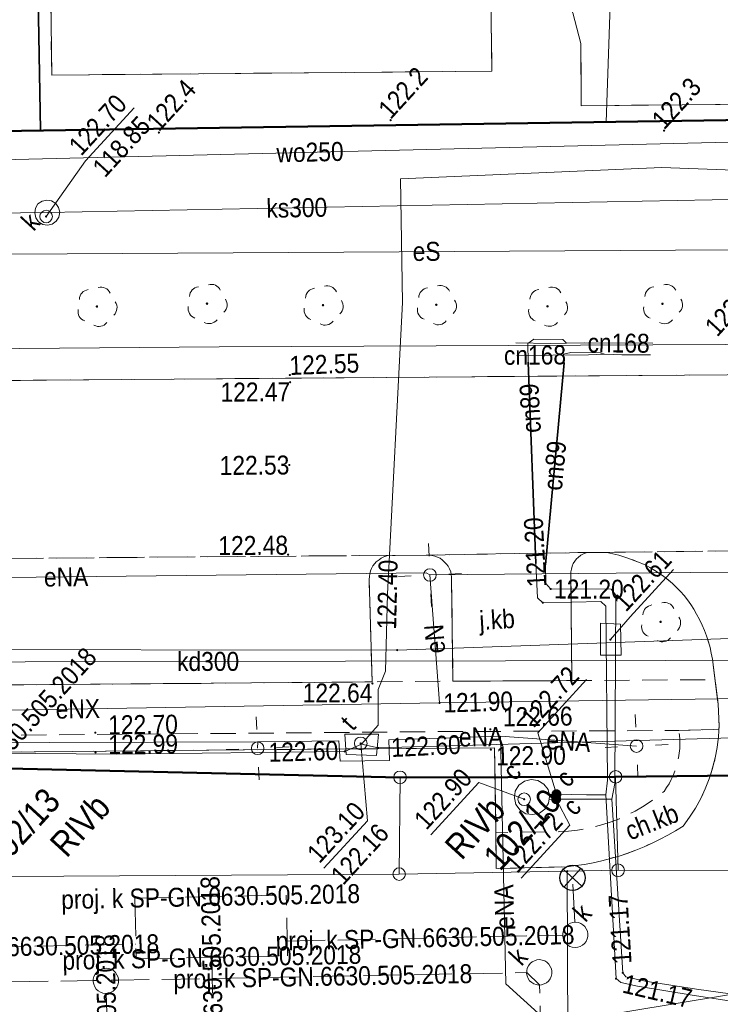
# Model space of a CAD drawing. Header units: metres. Extents: x 0 to 6446955, y 0 to 5658558.
# Tile 129 of 188: x 6441598 to 6441626, y 5654262 to 5654301. Entities that reach past the tile are written whole.
import ezdxf
from ezdxf.enums import TextEntityAlignment as Align

# ---------------------------------------------------------------- set-up
doc = ezdxf.new("R2010")
doc.units = ezdxf.units.M
doc.header["$MEASUREMENT"] = 0
for name, pattern in [('1.0_0.5', [1.5, 1, -0.5]), ('1.5_0.5', [2, 1.5, -0.5]), ('219-500', [0]), ('PRZER3-1', [4, 3, -1])]:
    doc.linetypes.add(name, pattern=pattern)
doc.layers.get('0').update_dxf_attribs({"color": 2, "linetype": 'CONTINUOUS', "lineweight": 5})
for name, color, linetype in [('202-punkt graniczny', 7, 'CONTINUOUS'), ('203-punkt graniczny', 7, 'CONTINUOUS'), ('209-oznaczenie konturu klasyfikacyjnego', 7, 'CONTINUOUS'), ('211-numer działki ewidencyjnej', 7, 'CONTINUOUS'), ('217-kontur klasyfikacyjny', 7, 'CONTINUOUS'), ('218-kontur użytku gruntowego', 7, 'CONTINUOUS'), ('219-działka ewidencyjna', 7, 'CONTINUOUS'), ('chodnik', 7, 'CONTINUOUS'), ('chodnik-Atr17', 7, 'CONTINUOUS'), ('ciepłownicze urządzenie techniczne', 7, 'CONTINUOUS'), ('ciepłownicze urządzenie techniczne-Atr17', 7, 'CONTINUOUS'), ('drzewo liściaste', 7, 'CONTINUOUS'), ('jezdnia', 7, 'CONTINUOUS'), ('jezdnia-Atr17', 7, 'CONTINUOUS'), ('komora podziemna', 7, 'CONTINUOUS'), ('krawężnik', 7, 'CONTINUOUS'), ('latarnia', 7, 'CONTINUOUS'), ('obszar utwardzony', 7, 'CONTINUOUS'), ('obudowa ochronna przewodu', 7, 'CONTINUOUS'), ('ogrodzenie trwałe', 7, 'CONTINUOUS'), ('pikieta naturalna', 7, 'CONTINUOUS'), ('pikieta naturalna-Atr2', 7, 'CONTINUOUS'), ('pikieta sztuczna', 7, 'CONTINUOUS'), ('pikieta sztuczna-Atr2', 7, 'CONTINUOUS'), ('przewód ciepłowniczy', 7, 'CONTINUOUS'), ('przewód ciepłowniczy-Atr1', 7, 'CONTINUOUS'), ('przewód elektroenergetyczny podziemny', 7, 'CONTINUOUS'), ('przewód elektroenergetyczny podziemny-Atr1', 7, 'CONTINUOUS'), ('przewód kanalizacyjny', 7, 'CONTINUOUS'), ('przewód kanalizacyjny - ob. projektowany', 7, 'CONTINUOUS'), ('przewód kanalizacyjny - ob. projektowany-Atr1', 7, 'CONTINUOUS'), ('przewód kanalizacyjny-Atr1', 7, 'CONTINUOUS'), ('przewód telekomunikacyjny podziemny', 7, 'CONTINUOUS'), ('przewód wodociągowy', 7, 'CONTINUOUS'), ('przewód wodociągowy-Atr1', 7, 'CONTINUOUS'), ('rzedna', 7, 'CONTINUOUS'), ('rzedna-Atr2', 7, 'CONTINUOUS'), ('rzedna-Atr3', 7, 'CONTINUOUS'), ('studnia kanalizacyjna - ob. projektowany', 7, 'CONTINUOUS'), ('studnia kanalizacyjna - ob. projektowany-Atr17', 7, 'CONTINUOUS'), ('wylot kanału - ob. projektowany', 7, 'CONTINUOUS'), ('właz do komory lub kanału - okrągły', 7, 'CONTINUOUS'), ('właz do komory lub kanału - okrągły-Atr17', 7, 'CONTINUOUS')]:
    doc.layers.add(name, color=color, linetype=linetype)
doc.layers.add('z - kartowanie', color=1, linetype='CONTINUOUS', lineweight=5)
doc.layers.add('z - MPZT', color=121, linetype='PRZER3-1', lineweight=18)
doc.styles.add('MapaZas', font='geodezja.shx', dxfattribs={"width": 0.9})
doc.linetypes.add('902-500', pattern='A,3.75,0,[1,ksztalty.shx,S=0.5,R=0,X=0,Y=0],3.75', length=7.5)

# ---------------------------------------------------------------- blocks, each defined once
blk = doc.blocks.new('202')
at = {"color": 0, "linetype": 'Continuous', "lineweight": 0}
blk.add_circle((0, 0), 0.25, dxfattribs=at)
blk = doc.blocks.new('203')
at = {"linetype": 'Continuous', "lineweight": 0}
h = blk.add_hatch(color=0, dxfattribs=at)
edge = h.paths.add_edge_path()
edge.add_arc((0, 0), 0.045, 0, 360)
blk = doc.blocks.new('OP021')
at = {"linetype": 'Continuous', "lineweight": 13}
h = blk.add_hatch(color=0, dxfattribs=at)
edge = h.paths.add_edge_path()
edge.add_arc((0, 0), 0.05, 0, 360)
at = {"color": 0, "linetype": 'Continuous', "lineweight": 13}
for centre, start, end in [((0, 0.4), 49.272, 130.728), ((-0.38, 0.124), 121.308, 202.548), ((0.38, 0.124), 337.452, 58.692), ((-0.235, -0.324), 193.221, 274.871), ((0.235, -0.324), 265.129, 346.779)]:
    blk.add_arc(centre, 0.4, start, end, dxfattribs=at)
blk = doc.blocks.new('PW01')
at = {"linetype": 'Continuous', "lineweight": 13}
h = blk.add_hatch(color=0, dxfattribs=at)
edge = h.paths.add_edge_path()
edge.add_arc((0, 0), 0.045, 0, 360)
blk = doc.blocks.new('US22')
at = {"color": 0, "linetype": 'Continuous', "lineweight": 13}
blk.add_circle((0, 0), 0.25, dxfattribs=at)
blk = doc.blocks.new('SM01')
at = {"color": 0, "linetype": 'Continuous', "lineweight": 13}
for p, q in [((-0.53, 0.531), (-0.883, 0.884)), ((0.531, 0.531), (0.884, 0.884)), ((-0.53, -0.53), (-0.883, -0.883)), ((0.531, -0.53), (0.884, -0.883))]:
    blk.add_line(p, q, dxfattribs=at)
blk.add_circle((0, 0), 0.25, dxfattribs=at)
blk = doc.blocks.new('US25')
at = {"linetype": 'Continuous', "lineweight": 0}
h = blk.add_hatch(color=0, dxfattribs=at)
edge = h.paths.add_edge_path()
edge.add_arc((0, 0), 0.2, 0, 360)
blk = doc.blocks.new('SUKE')
at = {"color": 0, "linetype": 'Continuous'}
for p, q in [((0, 0.5), (0, -0.5)), ((-0.5, 0), (0.5, 0))]:
    blk.add_line(p, q, dxfattribs=at)
blk.add_circle((-0.001, -0.001), 0.5, dxfattribs=at)

msp = doc.modelspace()

# ---------------------------------------------------------------- linework, layer by layer
at = {"layer": '217-kontur klasyfikacyjny', "color": 3, "linetype": 'Continuous', "lineweight": 13}
msp.add_lwpolyline([(6441621.058, 5654297.056), (6441621.834, 5654319.861)], dxfattribs=at)
at = {"layer": '217-kontur klasyfikacyjny', "color": 3, "linetype": 'Continuous', "lineweight": 13, "flags": 128}
for points in [[(6441575.995, 5654296.38), (6441621.058, 5654297.056)], [(6441612.894, 5654271.11), (6441581.833, 5654271.822)], [(6441621.429, 5654271.132), (6441612.894, 5654271.11)], [(6441636.024, 5654271.286), (6441621.429, 5654271.132)], [(6441581.843, 5654267.095), (6441612.857, 5654267.279)], [(6441612.857, 5654267.279), (6441619.512, 5654267.395)], [(6441619.512, 5654267.395), (6441621.528, 5654267.434)], [(6441621.528, 5654267.434), (6441636.081, 5654267.424)]]:
    msp.add_lwpolyline(points, dxfattribs=at)
at = {"layer": '218-kontur użytku gruntowego', "color": 3, "linetype": 'Continuous', "lineweight": 13}
for points in [[(6441621.834, 5654319.861), (6441621.058, 5654297.056)], [(6441621.058, 5654297.056), (6441621.834, 5654319.861)]]:
    msp.add_lwpolyline(points, dxfattribs=at)
at = {"layer": '218-kontur użytku gruntowego', "color": 3, "linetype": 'Continuous', "lineweight": 13, "flags": 128}
for points in [[(6441621.058, 5654297.056), (6441635.452, 5654297.272)], [(6441635.452, 5654297.272), (6441621.058, 5654297.056)], [(6441575.995, 5654296.38), (6441621.058, 5654297.056)], [(6441621.058, 5654297.056), (6441575.995, 5654296.38)], [(6441612.894, 5654271.11), (6441581.833, 5654271.822)], [(6441581.833, 5654271.822), (6441612.894, 5654271.11)], [(6441621.429, 5654271.132), (6441612.894, 5654271.11)], [(6441612.894, 5654271.11), (6441621.429, 5654271.132)], [(6441636.024, 5654271.286), (6441621.429, 5654271.132)], [(6441621.429, 5654271.132), (6441636.024, 5654271.286)], [(6441612.857, 5654267.279), (6441581.843, 5654267.095)], [(6441581.843, 5654267.095), (6441612.857, 5654267.279)], [(6441619.512, 5654267.395), (6441612.857, 5654267.279)], [(6441612.857, 5654267.279), (6441619.512, 5654267.395)], [(6441621.528, 5654267.434), (6441619.512, 5654267.395)], [(6441619.512, 5654267.395), (6441621.528, 5654267.434)], [(6441636.081, 5654267.424), (6441621.528, 5654267.434)], [(6441621.528, 5654267.434), (6441636.081, 5654267.424)]]:
    msp.add_lwpolyline(points, dxfattribs=at)
at = {"layer": '219-działka ewidencyjna', "color": 3, "linetype": '219-500', "lineweight": 13}
for points in [[(6441726.095, 5654298.653), (6441510.643, 5654295.381)], [(6441619.512, 5654267.395), (6441619.732, 5654211.832)]]:
    msp.add_lwpolyline(points, dxfattribs=at)
at = {"layer": '219-działka ewidencyjna', "color": 3, "linetype": '219-500', "lineweight": 13, "flags": 128}
for points in [[(6441612.778, 5654276.151), (6441662.113, 5654277.878)], [(6441551.869, 5654276.221), (6441612.778, 5654276.151)], [(6441612.894, 5654271.11), (6441581.833, 5654271.822)], [(6441612.894, 5654271.11), (6441612.857, 5654267.279)], [(6441621.429, 5654271.132), (6441612.894, 5654271.11)], [(6441636.024, 5654271.286), (6441621.429, 5654271.132)], [(6441621.528, 5654267.434), (6441621.429, 5654271.132)], [(6441612.857, 5654267.279), (6441581.843, 5654267.095)], [(6441612.857, 5654267.279), (6441619.512, 5654267.395)], [(6441621.528, 5654267.434), (6441619.512, 5654267.395)], [(6441636.081, 5654267.424), (6441621.528, 5654267.434)]]:
    msp.add_lwpolyline(points, dxfattribs=at)
at = {"layer": 'chodnik', "color": 7, "linetype": '1.0_0.5', "lineweight": 13, "flags": 128}
for points in [[(6441573.493, 5654274.59), (6441573.182, 5654274.591), (6441573.178, 5654274.513), (6441573.17, 5654274.222), (6441573.168, 5654273.953), (6441573.158, 5654273.677), (6441573.164, 5654273.401), (6441573.175, 5654273.132), (6441573.195, 5654272.857), (6441573.214, 5654272.582), (6441577.712, 5654272.504), (6441579.568, 5654272.621), (6441613.586, 5654272.917), (6441623.938, 5654272.969), (6441625.522, 5654273.011), (6441625.53, 5654273.153), (6441625.492, 5654274.014), (6441625.372, 5654274.979), (6441619.697, 5654274.941), (6441614.984, 5654274.918), (6441611.786, 5654274.89), (6441586.279, 5654274.679), (6441584.326, 5654274.664)], [(6441616.692, 5654268.92), (6441616.705, 5654267.498), (6441619.498, 5654267.571), (6441619.85, 5654267.615), (6441620.194, 5654267.666), (6441620.538, 5654267.73), (6441620.882, 5654267.809), (6441621.224, 5654267.902), (6441621.567, 5654267.995), (6441621.881, 5654268.101), (6441622.229, 5654268.23), (6441622.556, 5654268.364), (6441622.875, 5654268.506), (6441623.194, 5654268.661), (6441623.505, 5654268.824), (6441623.802, 5654269), (6441624.105, 5654269.183), (6441624.359, 5654269.534), (6441624.591, 5654269.891), (6441624.801, 5654270.268), (6441624.982, 5654270.658), (6441625.141, 5654271.054), (6441625.272, 5654271.464), (6441625.381, 5654271.879), (6441625.454, 5654272.3), (6441625.506, 5654272.727), (6441625.522, 5654273.011), (6441623.938, 5654272.969), (6441623.961, 5654272.786), (6441623.975, 5654272.61), (6441623.977, 5654272.419), (6441623.97, 5654272.249), (6441623.95, 5654272.064), (6441623.922, 5654271.886), (6441623.888, 5654271.7), (6441623.839, 5654271.528), (6441623.776, 5654271.355), (6441623.713, 5654271.183), (6441623.635, 5654271.024), (6441623.55, 5654270.857), (6441623.451, 5654270.704), (6441623.351, 5654270.551), (6441623.085, 5654270.334), (6441622.796, 5654270.137), (6441622.5, 5654269.947), (6441622.204, 5654269.771), (6441621.899, 5654269.616), (6441621.58, 5654269.475), (6441621.252, 5654269.354), (6441620.924, 5654269.248), (6441620.596, 5654269.156), (6441620.252, 5654269.077), (6441619.915, 5654269.019), (6441619.57, 5654268.983), (6441619.224, 5654268.961)]]:
    msp.add_lwpolyline(points, close=True, dxfattribs=at)
at = {"layer": 'jezdnia', "color": 7, "linetype": '1.5_0.5', "lineweight": 13}
for points in [[(6441755.001, 5654288.05), (6441743.582, 5654287.958), (6441730.189, 5654287.813), (6441721.339, 5654287.714), (6441700.885, 5654287.853), (6441674.135, 5654287.439), (6441673.526, 5654287.441), (6441638.601, 5654287.176), (6441636.415, 5654287.158), (6441625.852, 5654287.054), (6441592.13, 5654286.786), (6441591.57, 5654286.81), (6441541.358, 5654286.347), (6441540.75, 5654286.348), (6441510.65, 5654286.106)], [(6441510.654, 5654279.201), (6441527.51, 5654279.204), (6441554.892, 5654279.582), (6441558.451, 5654279.618), (6441559.42, 5654279.626), (6441563.868, 5654279.567), (6441576.476, 5654279.506), (6441585.273, 5654279.682), (6441612.471, 5654279.903), (6441612.591, 5654279.901), (6441612.698, 5654279.899), (6441613.929, 5654279.911), (6441620.358, 5654280.017), (6441620.457, 5654280.021), (6441620.591, 5654280.02), (6441620.712, 5654280.018), (6441621.08, 5654280.02), (6441634.882, 5654280.182), (6441635.094, 5654280.192), (6441635.32, 5654280.187), (6441636.639, 5654280.146), (6441743.403, 5654280.921), (6441766.681, 5654281.111)], [(6441634.882, 5654280.182), (6441621.08, 5654280.02), (6441621.316, 5654279.967), (6441621.437, 5654279.937), (6441621.559, 5654279.907), (6441621.674, 5654279.869), (6441621.796, 5654279.825), (6441621.918, 5654279.795), (6441622.026, 5654279.75), (6441622.199, 5654279.687), (6441622.379, 5654279.617), (6441622.494, 5654279.566), (6441622.602, 5654279.521), (6441622.791, 5654279.416), (6441622.987, 5654279.304), (6441623.176, 5654279.185), (6441623.345, 5654279.058), (6441623.513, 5654278.931), (6441623.689, 5654278.783), (6441623.845, 5654278.627), (6441624, 5654278.471), (6441624.149, 5654278.308), (6441624.277, 5654278.137), (6441624.412, 5654277.959), (6441624.527, 5654277.773), (6441624.642, 5654277.572), (6441624.757, 5654277.358), (6441624.859, 5654277.143), (6441624.946, 5654276.928), (6441625.033, 5654276.712), (6441625.132, 5654276.391), (6441625.174, 5654276.258), (6441625.219, 5654276.027), (6441625.265, 5654275.795), (6441625.296, 5654275.563), (6441625.492, 5654274.014), (6441625.53, 5654273.153), (6441625.506, 5654272.727), (6441625.454, 5654272.3), (6441625.381, 5654271.879), (6441625.223, 5654271.292), (6441625.141, 5654271.054), (6441624.982, 5654270.658), (6441624.801, 5654270.268), (6441624.591, 5654269.891), (6441624.359, 5654269.534), (6441624.105, 5654269.183), (6441623.802, 5654269), (6441623.505, 5654268.824), (6441623.194, 5654268.661), (6441622.875, 5654268.506), (6441622.556, 5654268.364), (6441622.229, 5654268.23), (6441621.881, 5654268.101), (6441621.567, 5654267.995), (6441621.224, 5654267.902), (6441620.882, 5654267.809), (6441620.538, 5654267.73), (6441620.194, 5654267.666), (6441619.85, 5654267.615), (6441619.498, 5654267.571), (6441616.705, 5654267.498), (6441616.692, 5654268.92), (6441616.636, 5654272.279), (6441611.994, 5654272.245), (6441610.728, 5654272.239), (6441599.896, 5654272.137), (6441579.576, 5654271.949)]]:
    msp.add_lwpolyline(points, dxfattribs=at)
at = {"layer": 'jezdnia', "color": 7, "linetype": '1.5_0.5', "lineweight": 13, "flags": 128}
for points in [[(6441612.471, 5654279.903), (6441585.273, 5654279.682), (6441585.494, 5654279.656), (6441585.709, 5654279.58), (6441585.899, 5654279.461), (6441586.054, 5654279.305), (6441586.176, 5654279.113), (6441586.256, 5654278.904), (6441586.266, 5654278.678), (6441586.279, 5654274.679), (6441611.786, 5654274.89), (6441611.664, 5654278.947), (6441611.68, 5654279.068), (6441611.696, 5654279.175), (6441611.727, 5654279.283), (6441611.765, 5654279.383), (6441611.817, 5654279.485), (6441611.891, 5654279.58), (6441611.951, 5654279.646), (6441612.061, 5654279.722), (6441612.15, 5654279.79), (6441612.254, 5654279.844), (6441612.366, 5654279.877)], [(6441620.358, 5654280.017), (6441613.929, 5654279.911), (6441614.035, 5654279.908), (6441614.156, 5654279.892), (6441614.27, 5654279.869), (6441614.371, 5654279.831), (6441614.479, 5654279.786), (6441614.574, 5654279.712), (6441614.656, 5654279.638), (6441614.73, 5654279.557), (6441614.798, 5654279.467), (6441614.852, 5654279.364), (6441614.899, 5654279.253), (6441614.911, 5654279.147), (6441614.93, 5654279.034), (6441614.935, 5654278.921), (6441614.984, 5654274.918), (6441619.697, 5654274.941), (6441619.661, 5654279.137), (6441619.656, 5654279.25), (6441619.679, 5654279.35), (6441619.71, 5654279.472), (6441619.754, 5654279.58), (6441619.814, 5654279.674), (6441619.881, 5654279.762), (6441619.949, 5654279.822), (6441620.058, 5654279.912), (6441620.162, 5654279.966), (6441620.26, 5654279.998)]]:
    msp.add_lwpolyline(points, close=True, dxfattribs=at)
at = {"layer": 'komora podziemna', "color": 32, "linetype": 'Continuous', "lineweight": 13, "flags": 128}
msp.add_lwpolyline([(6441599.084, 5654293.936), (6441599.251, 5654293.837), (6441599.365, 5654293.68), (6441599.408, 5654293.49), (6441599.375, 5654293.291), (6441599.268, 5654293.13), (6441599.111, 5654293.017), (6441598.928, 5654292.981), (6441598.736, 5654293.008), (6441598.569, 5654293.107), (6441598.462, 5654293.272), (6441598.419, 5654293.461), (6441598.446, 5654293.653), (6441598.544, 5654293.82), (6441598.71, 5654293.927), (6441598.899, 5654293.971)], close=True, dxfattribs=at)
at = {"layer": 'komora podziemna', "color": 6, "linetype": 'Continuous', "lineweight": 13, "flags": 128}
for points in [[(6441621.63, 5654277.171), (6441621.655, 5654275.955), (6441620.827, 5654275.953), (6441620.828, 5654277.213)], [(6441617.6, 5654270.8), (6441617.819, 5654270.966), (6441618.086, 5654271.02), (6441618.356, 5654270.989), (6441618.589, 5654270.844), (6441618.754, 5654270.625), (6441618.809, 5654270.358), (6441618.778, 5654270.088), (6441618.633, 5654269.855), (6441618.413, 5654269.689), (6441618.147, 5654269.635), (6441617.877, 5654269.666), (6441617.644, 5654269.811), (6441617.478, 5654270.03), (6441617.424, 5654270.297), (6441617.455, 5654270.567)]]:
    msp.add_lwpolyline(points, close=True, dxfattribs=at)
at = {"layer": 'komora podziemna', "color": 30, "linetype": 'Continuous', "lineweight": 13, "flags": 128}
msp.add_lwpolyline([(6441610.759, 5654272.021), (6441610.709, 5654272.825), (6441612.033, 5654272.82), (6441611.964, 5654271.975)], close=True, dxfattribs=at)
at = {"layer": 'krawężnik', "color": 7, "linetype": 'Continuous', "lineweight": 13}
msp.add_lwpolyline([(6441620.78, 5654319.861), (6441621.225, 5654310.462), (6441598.953, 5654310.245), (6441599.091, 5654298.919), (6441616.532, 5654299.072), (6441616.459, 5654304.087), (6441617.95, 5654303.508), (6441619.13, 5654302.591), (6441619.742, 5654301.379), (6441620.05, 5654300.175), (6441620.067, 5654297.706), (6441628.062, 5654297.775), (6441628.044, 5654300.273), (6441628.447, 5654301.734), (6441629.412, 5654302.966), (6441631.512, 5654303.971), (6441631.6, 5654299.254), (6441641.579, 5654299.255), (6441641.535, 5654304.286), (6441642.546, 5654304.309)], dxfattribs=at)
at = {"layer": 'krawężnik', "color": 7, "linetype": 'Continuous', "lineweight": 13, "flags": 128}
for points in [[(6441591.57, 5654286.81), (6441592.13, 5654286.786), (6441625.852, 5654287.054), (6441636.415, 5654287.158), (6441638.601, 5654287.176), (6441673.526, 5654287.441), (6441674.135, 5654287.439), (6441700.885, 5654287.853), (6441721.339, 5654287.714), (6441730.189, 5654287.813)], [(6441579.576, 5654271.949), (6441599.896, 5654272.137), (6441610.728, 5654272.239), (6441611.994, 5654272.245), (6441616.636, 5654272.279), (6441616.692, 5654268.92), (6441616.705, 5654267.498), (6441619.498, 5654267.571), (6441619.85, 5654267.615), (6441620.194, 5654267.666), (6441620.538, 5654267.73), (6441620.882, 5654267.809), (6441621.224, 5654267.902), (6441621.567, 5654267.995), (6441621.895, 5654268.102), (6441622.229, 5654268.23), (6441622.556, 5654268.364), (6441622.875, 5654268.506), (6441623.194, 5654268.661), (6441623.505, 5654268.824), (6441623.802, 5654269), (6441624.105, 5654269.183), (6441624.359, 5654269.534), (6441624.591, 5654269.891), (6441624.801, 5654270.268), (6441624.982, 5654270.658), (6441625.141, 5654271.054), (6441625.272, 5654271.464), (6441625.381, 5654271.879), (6441625.454, 5654272.3), (6441625.506, 5654272.727), (6441625.53, 5654273.153), (6441625.492, 5654274.014), (6441625.296, 5654275.563), (6441625.265, 5654275.795), (6441625.219, 5654276.027), (6441625.174, 5654276.258), (6441625.107, 5654276.482), (6441625.033, 5654276.712), (6441624.946, 5654276.928), (6441624.859, 5654277.143), (6441624.757, 5654277.358), (6441624.642, 5654277.572), (6441624.527, 5654277.773), (6441624.412, 5654277.959), (6441624.277, 5654278.137), (6441624.149, 5654278.308), (6441624, 5654278.471), (6441623.845, 5654278.627), (6441623.689, 5654278.783), (6441623.52, 5654278.925), (6441623.345, 5654279.058), (6441623.176, 5654279.185), (6441622.987, 5654279.304), (6441622.791, 5654279.416), (6441622.602, 5654279.521), (6441622.494, 5654279.566), (6441622.379, 5654279.617), (6441622.256, 5654279.662), (6441622.148, 5654279.706), (6441622.026, 5654279.75), (6441621.918, 5654279.795), (6441621.796, 5654279.825), (6441621.674, 5654279.869), (6441621.559, 5654279.907), (6441621.437, 5654279.937), (6441621.316, 5654279.967), (6441621.201, 5654279.99), (6441621.08, 5654280.02)], [(6441586.279, 5654274.679), (6441611.786, 5654274.89), (6441611.664, 5654278.947), (6441611.68, 5654279.068), (6441611.696, 5654279.175), (6441611.727, 5654279.283), (6441611.765, 5654279.383), (6441611.817, 5654279.485), (6441611.891, 5654279.58), (6441611.951, 5654279.646), (6441612.061, 5654279.722), (6441612.15, 5654279.79), (6441612.254, 5654279.844), (6441612.366, 5654279.877), (6441612.471, 5654279.903), (6441612.591, 5654279.901), (6441612.698, 5654279.899), (6441613.929, 5654279.911), (6441614.035, 5654279.908), (6441614.156, 5654279.892), (6441614.27, 5654279.869), (6441614.371, 5654279.831), (6441614.479, 5654279.786), (6441614.574, 5654279.712), (6441614.656, 5654279.638), (6441614.73, 5654279.557), (6441614.798, 5654279.467), (6441614.852, 5654279.364), (6441614.899, 5654279.253), (6441614.911, 5654279.147), (6441614.93, 5654279.034), (6441614.935, 5654278.921), (6441614.984, 5654274.918), (6441619.697, 5654274.941), (6441619.661, 5654279.137), (6441619.656, 5654279.25), (6441619.679, 5654279.35), (6441619.71, 5654279.472), (6441619.754, 5654279.58), (6441619.814, 5654279.674), (6441619.881, 5654279.762), (6441619.949, 5654279.822), (6441620.058, 5654279.912), (6441620.162, 5654279.966), (6441620.26, 5654279.998), (6441620.358, 5654280.017), (6441620.457, 5654280.021), (6441620.591, 5654280.02), (6441620.712, 5654280.018)]]:
    msp.add_lwpolyline(points, dxfattribs=at)
at = {"layer": 'obszar utwardzony', "color": 7, "linetype": '1.5_0.5', "lineweight": 13}
msp.add_lwpolyline([(6441620.78, 5654319.861), (6441621.225, 5654310.462), (6441598.953, 5654310.245), (6441599.091, 5654298.919), (6441616.532, 5654299.072), (6441616.459, 5654304.087), (6441617.95, 5654303.508), (6441619.13, 5654302.591), (6441619.742, 5654301.379), (6441620.05, 5654300.175), (6441620.067, 5654297.706), (6441628.062, 5654297.775), (6441628.044, 5654300.273), (6441628.447, 5654301.734), (6441629.412, 5654302.966), (6441631.512, 5654303.971), (6441631.6, 5654299.254), (6441641.579, 5654299.255), (6441641.535, 5654304.286), (6441642.546, 5654304.309), (6441640.625, 5654319.861)], dxfattribs=at)
at = {"layer": 'obudowa ochronna przewodu', "color": 7, "linetype": 'Continuous', "lineweight": 35, "flags": 128}
for points in [[(6441617.973, 5654287.556), (6441618.268, 5654279.585)], [(6441619.397, 5654287.527), (6441618.652, 5654279.531)]]:
    msp.add_lwpolyline(points, dxfattribs=at)
at = {"layer": 'ogrodzenie trwałe', "color": 7, "linetype": '902-500', "lineweight": 35}
msp.add_lwpolyline([(6441598.235, 5654319.861), (6441598.642, 5654296.741)], dxfattribs=at)
at = {"layer": 'przewód ciepłowniczy', "color": 212, "linetype": 'Continuous', "lineweight": 13}
for p, q in [((6441621.448, 5654263.141), (6441621.043, 5654270.414)), ((6441621.284, 5654270.248), (6441621.714, 5654263.373)), ((6441621.714, 5654263.373), (6441621.841, 5654263.215)), ((6441621.639, 5654262.994), (6441621.448, 5654263.141)), ((6441622.297, 5654262.839), (6441621.639, 5654262.994)), ((6441621.841, 5654263.215), (6441622.606, 5654263.044)), ((6441622.606, 5654263.044), (6441624.63, 5654262.722)), ((6441624.464, 5654262.482), (6441622.297, 5654262.839)), ((6441624.63, 5654262.722), (6441633.894, 5654261.467)), ((6441633.541, 5654261.126), (6441624.464, 5654262.482))]:
    msp.add_line(p, q, dxfattribs=at)
at = {"layer": 'przewód ciepłowniczy', "color": 212, "linetype": 'Continuous', "lineweight": 13, "flags": 128}
for points in [[(6441752.762, 5654288.921), (6441747.95, 5654288.893), (6441747.838, 5654292.399), (6441743.854, 5654292.372), (6441743.904, 5654288.842), (6441701.875, 5654288.683), (6441667.004, 5654288.477), (6441666.862, 5654292.01), (6441662.945, 5654291.922), (6441663, 5654288.428), (6441605.73, 5654288.163), (6441570.962, 5654287.863), (6441570.835, 5654287.858), (6441564.411, 5654287.801)], [(6441617.473, 5654288.312), (6441618.868, 5654288.296), (6441619.483, 5654288.302)], [(6441619.483, 5654288.302), (6441619.343, 5654288.444), (6441618.188, 5654288.457), (6441617.948, 5654288.284), (6441617.973, 5654287.556), (6441618.268, 5654279.585), (6441618.342, 5654278.215), (6441618.549, 5654278.026), (6441620.847, 5654278.078), (6441621.039, 5654277.888), (6441621.109, 5654271.004), (6441621.043, 5654270.414)], [(6441619.483, 5654288.302), (6441620.19, 5654288.319), (6441622.909, 5654288.297)], [(6441617.523, 5654287.819), (6441620.353, 5654287.845), (6441620.996, 5654287.866)], [(6441620.996, 5654287.866), (6441620.817, 5654287.922), (6441619.662, 5654287.935), (6441619.368, 5654287.865), (6441619.397, 5654287.527), (6441618.652, 5654279.531), (6441618.671, 5654278.782), (6441618.857, 5654278.57), (6441621.25, 5654278.563), (6441621.444, 5654278.331), (6441621.405, 5654270.869), (6441621.284, 5654270.248)], [(6441620.996, 5654287.866), (6441621.683, 5654287.847), (6441622.816, 5654287.84)], [(6441618.806, 5654270.429), (6441619.088, 5654270.441), (6441620.278, 5654270.423), (6441621.043, 5654270.414)], [(6441618.807, 5654270.238), (6441619.075, 5654270.249), (6441620.526, 5654270.25), (6441621.284, 5654270.248)]]:
    msp.add_lwpolyline(points, dxfattribs=at)
at = {"layer": 'przewód elektroenergetyczny podziemny', "color": 1, "linetype": 'Continuous', "lineweight": 13, "flags": 128}
for points in [[(6441515.951, 5654290.642), (6441542.843, 5654291.048), (6441551.61, 5654291.265), (6441595.313, 5654291.817), (6441632.576, 5654292.042), (6441638.626, 5654292.061), (6441639.715, 5654292.095), (6441661.248, 5654292.215), (6441668.698, 5654292.119), (6441720.963, 5654292.723)], [(6441614.077, 5654279.124), (6441643.608, 5654279.392), (6441643.757, 5654279.377)], [(6441585.393, 5654278.894), (6441613.932, 5654279.203), (6441614.077, 5654279.124)], [(6441614.455, 5654274.059), (6441614.077, 5654279.124)], [(6441643.916, 5654274.486), (6441614.455, 5654274.059)], [(6441614.455, 5654274.059), (6441585.797, 5654273.575)], [(6441616.87, 5654272.743), (6441612.453, 5654272.598), (6441612.475, 5654271.778), (6441610.523, 5654271.748), (6441610.473, 5654272.553), (6441607.254, 5654272.517)], [(6441620.084, 5654260.215), (6441617.083, 5654262.935), (6441616.87, 5654272.743)], [(6441616.87, 5654272.743), (6441622.26, 5654272.35)], [(6441607.254, 5654272.517), (6441586.653, 5654272.452)], [(6441607.254, 5654272.517), (6441607.251, 5654272.262)], [(6441577.485, 5654260.306), (6441615.984, 5654261.216), (6441620.082, 5654261.531), (6441631.494, 5654263.421), (6441631.523, 5654266.608)]]:
    msp.add_lwpolyline(points, dxfattribs=at)
at = {"layer": 'przewód kanalizacyjny', "color": 34, "linetype": 'Continuous', "lineweight": 13, "flags": 128}
for points in [[(6441629.422, 5654294.062), (6441598.906, 5654293.475)], [(6441598.906, 5654293.475), (6441569.202, 5654293.108)], [(6441636.096, 5654275.763), (6441591.686, 5654275.668)]]:
    msp.add_lwpolyline(points, dxfattribs=at)
at = {"layer": 'przewód kanalizacyjny - ob. projektowany', "color": 34, "linetype": '1.5_0.5', "lineweight": 13, "flags": 128}
for points in [[(6441619.733, 5654266.881), (6441619.814, 5654265.37)], [(6441602.388, 5654266.329), (6441608.385, 5654266.452)], [(6441608.434, 5654264.047), (6441608.423, 5654264.627), (6441608.385, 5654266.452)], [(6441602.388, 5654266.329), (6441602.426, 5654264.505), (6441602.438, 5654263.925)], [(6441608.423, 5654264.627), (6441619.341, 5654264.868)], [(6441592.42, 5654264.298), (6441602.426, 5654264.505)], [(6441602.438, 5654263.925), (6441605.436, 5654263.986), (6441608.434, 5654264.047)], [(6441605.555, 5654258.563), (6441605.436, 5654263.986)], [(6441539.471, 5654262.503), (6441545.22, 5654262.636), (6441545.722, 5654262.651), (6441549.887, 5654262.728), (6441550.396, 5654262.737), (6441560.976, 5654262.934), (6441561.973, 5654262.956), (6441569.328, 5654263.096), (6441570.334, 5654263.084), (6441578.838, 5654262.673), (6441579.816, 5654262.659), (6441590.818, 5654262.903), (6441591.815, 5654262.926), (6441600.741, 5654263.065), (6441601.746, 5654263.08), (6441617.913, 5654263.382), (6441618.422, 5654262.902), (6441618.676, 5654249.6), (6441618.684, 5654248.602), (6441618.755, 5654239.751), (6441618.764, 5654238.753), (6441618.807, 5654231.677), (6441618.814, 5654231.182), (6441618.863, 5654224.304), (6441618.864, 5654223.802), (6441618.936, 5654213.96), (6441618.435, 5654213.442), (6441614.086, 5654213.357)], [(6441601.363, 5654257.791), (6441601.252, 5654262.57)]]:
    msp.add_lwpolyline(points, dxfattribs=at)
at = {"layer": 'przewód telekomunikacyjny podziemny', "color": 30, "linetype": 'Continuous', "lineweight": 13, "flags": 128}
for points in [[(6441611.377, 5654272.444), (6441611.707, 5654272.82), (6441612.024, 5654273.18), (6441612.026, 5654274.589), (6441612.319, 5654275.31), (6441612.39, 5654278.378), (6441612.986, 5654289.913), (6441612.904, 5654294.814), (6441623.268, 5654295.263), (6441630.081, 5654295.004), (6441632.356, 5654294.142), (6441634.496, 5654293.918), (6441637.939, 5654294.331), (6441640.191, 5654295.103), (6441660.83, 5654295.743), (6441661.183, 5654303.976), (6441660.964, 5654308.135), (6441660.855, 5654310.134), (6441659.975, 5654310.994), (6441660.387, 5654311.592), (6441664.848, 5654311.874), (6441664.824, 5654312.262)], [(6441611.371, 5654272.423), (6441612.021, 5654272.274), (6441635.901, 5654272.958), (6441674.7, 5654274.448), (6441706.898, 5654274.429), (6441727.013, 5654274.763), (6441727.631, 5654274.713)], [(6441611.371, 5654272.423), (6441610.704, 5654272.138), (6441601.663, 5654272.023), (6441582.425, 5654272.188), (6441554.965, 5654272.302), (6441554.314, 5654272.139)]]:
    msp.add_lwpolyline(points, dxfattribs=at)
at = {"layer": 'przewód wodociągowy', "color": 5, "linetype": 'Continuous', "lineweight": 13, "flags": 128}
msp.add_lwpolyline([(6441584.028, 5654295.248), (6441634.617, 5654296.478)], dxfattribs=at)
at = {"layer": 'rzedna-Atr2', "color": 7, "lineweight": 13, "flags": 128}
for points in [[(6441598.871, 5654293.318), (6441600.43, 5654295.524), (6441602.353, 5654297.625)], [(6441611.334, 5654272.456), (6441611.596, 5654269.396), (6441609.87, 5654267.511)], [(6441617.809, 5654270.243), (6441616.01, 5654270.914), (6441614.107, 5654268.836)]]:
    msp.add_lwpolyline(points, dxfattribs=at)
at = {"layer": 'rzedna-Atr2', "color": 6, "lineweight": 13, "flags": 128}
msp.add_lwpolyline([(6441621.225, 5654276.566), (6441622.013, 5654277.471), (6441623.722, 5654279.337)], dxfattribs=at)
at = {"layer": 'rzedna-Atr2', "color": 212, "lineweight": 13, "flags": 128}
for points in [[(6441619.088, 5654270.441), (6441618.351, 5654272.879), (6441620.278, 5654274.984)], [(6441619.075, 5654270.249), (6441619.623, 5654269.219), (6441617.696, 5654267.114)]]:
    msp.add_lwpolyline(points, dxfattribs=at)
at = {"layer": 'studnia kanalizacyjna - ob. projektowany', "color": 34, "linetype": 'Continuous', "lineweight": 13, "flags": 128}
for points in [[(6441620.137, 5654265.278), (6441620.218, 5654265.204), (6441620.271, 5654265.114), (6441620.318, 5654265.017), (6441620.336, 5654264.919), (6441620.334, 5654264.812), (6441620.31, 5654264.712), (6441620.265, 5654264.618), (6441620.198, 5654264.53), (6441620.123, 5654264.463), (6441620.026, 5654264.417), (6441619.928, 5654264.384), (6441619.823, 5654264.372), (6441619.716, 5654264.389), (6441619.622, 5654264.42), (6441619.535, 5654264.473), (6441619.454, 5654264.547), (6441619.4, 5654264.637), (6441619.354, 5654264.734), (6441619.335, 5654264.832), (6441619.338, 5654264.938), (6441619.361, 5654265.038), (6441619.407, 5654265.132), (6441619.474, 5654265.22), (6441619.549, 5654265.287), (6441619.646, 5654265.334), (6441619.743, 5654265.367), (6441619.849, 5654265.378), (6441619.956, 5654265.362), (6441620.049, 5654265.331)], [(6441618.395, 5654262.887), (6441618.288, 5654262.903), (6441618.194, 5654262.934), (6441618.107, 5654262.987), (6441618.026, 5654263.061), (6441617.972, 5654263.151), (6441617.926, 5654263.248), (6441617.907, 5654263.346), (6441617.91, 5654263.453), (6441617.933, 5654263.553), (6441617.979, 5654263.647), (6441618.046, 5654263.735), (6441618.121, 5654263.802), (6441618.218, 5654263.849), (6441618.315, 5654263.881), (6441618.421, 5654263.893), (6441618.528, 5654263.876), (6441618.621, 5654263.845), (6441618.709, 5654263.792), (6441618.79, 5654263.718), (6441618.843, 5654263.628), (6441618.89, 5654263.531), (6441618.908, 5654263.433), (6441618.906, 5654263.327), (6441618.882, 5654263.227), (6441618.837, 5654263.133), (6441618.77, 5654263.045), (6441618.695, 5654262.978), (6441618.598, 5654262.931), (6441618.5, 5654262.898)], [(6441601.224, 5654262.555), (6441601.117, 5654262.571), (6441601.024, 5654262.603), (6441600.936, 5654262.656), (6441600.855, 5654262.73), (6441600.802, 5654262.819), (6441600.755, 5654262.916), (6441600.737, 5654263.015), (6441600.739, 5654263.121), (6441600.763, 5654263.221), (6441600.808, 5654263.315), (6441600.875, 5654263.403), (6441600.95, 5654263.47), (6441601.047, 5654263.517), (6441601.145, 5654263.549), (6441601.25, 5654263.561), (6441601.357, 5654263.545), (6441601.451, 5654263.513), (6441601.538, 5654263.461), (6441601.619, 5654263.386), (6441601.673, 5654263.297), (6441601.719, 5654263.2), (6441601.738, 5654263.101), (6441601.735, 5654262.995), (6441601.712, 5654262.895), (6441601.666, 5654262.801), (6441601.599, 5654262.713), (6441601.524, 5654262.646), (6441601.427, 5654262.599), (6441601.33, 5654262.567)]]:
    msp.add_lwpolyline(points, close=True, dxfattribs=at)
at = {"layer": 'z - MPZT', "linetype": 'Continuous', "lineweight": 50}
for points in [[(6441528.221, 5654295.648), (6441576.076, 5654296.375), (6441726.095, 5654298.653), (6441746.212, 5654298.945), (6441837.233, 5654300.251), (6441836.442, 5654313.229)], [(6441860.896, 5654232.838), (6441859.751, 5654253.424), (6441839.793, 5654252.269), (6441838.813, 5654270.48), (6441786.335, 5654270.546), (6441747.632, 5654269.917), (6441727.603, 5654269.722), (6441636.039, 5654268.519), (6441636.01, 5654271.286), (6441621.429, 5654271.132), (6441612.894, 5654271.11), (6441581.833, 5654271.822), (6441564.38, 5654271.789), (6441551.901, 5654271.976), (6441527.109, 5654271.856)]]:
    msp.add_lwpolyline(points, dxfattribs=at)

# ---------------------------------------------------------------- block references
at = {"layer": '202-punkt graniczny', "color": 3, "linetype": 'Continuous', "lineweight": 13, "rotation": 47.52228373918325}
for p in [(6441621.429, 5654271.132), (6441612.894, 5654271.11), (6441612.857, 5654267.279), (6441621.528, 5654267.434)]:
    msp.add_blockref('202', p, dxfattribs=at)
at = {"layer": '203-punkt graniczny', "color": 3, "linetype": 'Continuous', "lineweight": 13, "rotation": 47.52228373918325}
for p in [(6441612.778, 5654276.151), (6441619.512, 5654267.395)]:
    msp.add_blockref('203', p, dxfattribs=at)
at = {"layer": 'ciepłownicze urządzenie techniczne', "color": 212, "linetype": 'Continuous', "lineweight": 13, "rotation": 47.52228373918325}
for p in [(6441619.088, 5654270.441), (6441619.075, 5654270.249)]:
    msp.add_blockref('US25', p, dxfattribs=at)
at = {"layer": 'drzewo liściaste', "color": 94, "linetype": 'Continuous', "lineweight": 13, "rotation": 47.52228373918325}
for p in [(6441605.244, 5654289.869), (6441623.286, 5654289.864), (6441600.882, 5654289.755), (6441609.84, 5654289.809), (6441614.327, 5654289.823), (6441618.732, 5654289.762), (6441623.211, 5654277.269)]:
    msp.add_blockref('OP021', p, dxfattribs=at)
at = {"layer": 'latarnia', "color": 7, "linetype": 'Continuous', "lineweight": 13, "rotation": 47.52228373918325}
for p in [(6441614.077, 5654279.124), (6441607.251, 5654272.262), (6441622.26, 5654272.35)]:
    msp.add_blockref('SM01', p, dxfattribs=at)
at = {"layer": 'pikieta naturalna', "color": 7, "linetype": 'Continuous', "lineweight": 13, "rotation": 47.52228373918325}
for p in [(6441612.519, 5654297.133), (6441603.339, 5654296.643), (6441623.352, 5654296.718)]:
    msp.add_blockref('PW01', p, dxfattribs=at)
at = {"layer": 'pikieta sztuczna', "color": 7, "linetype": 'Continuous', "lineweight": 13, "rotation": 47.52228373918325}
for p in [(6441608.526, 5654287.041), (6441608.538, 5654286.758), (6441608.506, 5654283.48), (6441608.457, 5654279.931), (6441611.796, 5654274.827)]:
    msp.add_blockref('PW01', p, dxfattribs=at)
at = {"layer": 'rzedna', "color": 34, "linetype": 'Continuous', "lineweight": 13, "rotation": 47.52228373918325}
msp.add_blockref('PW01', (6441598.871, 5654293.318), dxfattribs=at)
at = {"layer": 'rzedna', "color": 212, "linetype": 'Continuous', "lineweight": 13, "rotation": 47.52228373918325}
for p in [(6441618.857, 5654278.57), (6441618.549, 5654278.026), (6441619.075, 5654270.249), (6441619.088, 5654270.441), (6441621.714, 5654263.373), (6441621.448, 5654263.141)]:
    msp.add_blockref('PW01', p, dxfattribs=at)
at = {"layer": 'rzedna', "color": 6, "linetype": 'Continuous', "lineweight": 13, "rotation": 47.52228373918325}
for p in [(6441621.225, 5654276.566), (6441617.809, 5654270.243)]:
    msp.add_blockref('PW01', p, dxfattribs=at)
at = {"layer": 'rzedna', "color": 1, "linetype": 'Continuous', "lineweight": 13, "rotation": 47.52228373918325}
msp.add_blockref('PW01', (6441614.455, 5654274.059), dxfattribs=at)
at = {"layer": 'rzedna', "color": 30, "linetype": 'Continuous', "lineweight": 13, "rotation": 47.52228373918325}
for p in [(6441611.707, 5654272.82), (6441611.334, 5654272.456), (6441612.021, 5654272.274), (6441610.704, 5654272.138)]:
    msp.add_blockref('PW01', p, dxfattribs=at)
at = {"layer": 'wylot kanału - ob. projektowany', "color": 34, "linetype": 'Continuous', "lineweight": 13, "rotation": 47.52228373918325}
msp.add_blockref('SUKE', (6441619.722, 5654267.135), dxfattribs=at)
at = {"layer": 'właz do komory lub kanału - okrągły', "color": 7, "linetype": 'Continuous', "lineweight": 13, "rotation": 47.52228373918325}
for p in [(6441598.871, 5654293.318), (6441611.334, 5654272.456), (6441617.809, 5654270.243)]:
    msp.add_blockref('US22', p, dxfattribs=at)
at = {"layer": 'z - kartowanie', "color": 7, "linetype": 'Continuous', "lineweight": 13, "rotation": 47.52228373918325}
for p in [(6441616.469, 5654273.015), (6441600.819, 5654272.878), (6441616.49, 5654272.209), (6441600.825, 5654272.1)]:
    msp.add_blockref('PW01', p, dxfattribs=at)

# ---------------------------------------------------------------- texts
at = {"layer": '209-oznaczenie konturu klasyfikacyjnego', "color": 3, "linetype": 'Continuous', "lineweight": 13, "style": 'MapaZas', "width": 0.9}
for p in [(6441598.942, 5654268.564), (6441614.588, 5654268.469)]:
    msp.add_text('RIVb', height=1, rotation=47.5223, dxfattribs=at).set_placement(p, align=Align.TOP_LEFT)
at = {"layer": '211-numer działki ewidencyjnej', "color": 3, "linetype": 'Continuous', "lineweight": 13, "style": 'MapaZas', "width": 0.9}
for s, p in [('102/13', (6441597.012, 5654267.388)), ('102/10', (6441616.853, 5654267.363))]:
    msp.add_text(s, height=1, rotation=47.5223, dxfattribs=at).set_placement(p)
at = {"layer": 'chodnik-Atr17', "color": 7, "lineweight": 13, "style": 'MapaZas', "width": 0.9}
msp.add_text('ch.kb', height=0.75, rotation=21.7273, dxfattribs=at).set_placement((6441622, 5654268.602))
at = {"layer": 'ciepłownicze urządzenie techniczne-Atr17', "color": 212, "lineweight": 13, "style": 'MapaZas', "width": 0.9}
for p in [(6441619.538, 5654270.666), (6441619.814, 5654269.546)]:
    msp.add_text('c', height=0.75, rotation=47.5223, dxfattribs=at).set_placement(p)
at = {"layer": 'jezdnia-Atr17', "color": 7, "lineweight": 13, "style": 'MapaZas', "width": 0.9}
msp.add_text('j.kb', height=0.75, rotation=3.3683, dxfattribs=at).set_placement((6441616.055, 5654276.947))
at = {"layer": 'pikieta naturalna-Atr2', "color": 7, "lineweight": 13, "style": 'MapaZas', "width": 0.9}
for s, p in [('122.2', (6441612.519, 5654297.133)), ('122.3', (6441623.352, 5654296.718)), ('122.4', (6441603.339, 5654296.643))]:
    msp.add_text(s, height=0.75, rotation=47.5223, dxfattribs=at).set_placement(p)
at = {"layer": 'pikieta sztuczna-Atr2', "color": 7, "lineweight": 13, "style": 'MapaZas', "width": 0.9}
msp.add_text('122.55', height=0.75, rotation=2.2083, dxfattribs=at).set_placement((6441608.526, 5654287.041))
for s, rotation, p in [('122.47', 0.4513, (6441608.538, 5654286.758)), ('122.64', 359.9223, (6441611.796, 5654274.827))]:
    msp.add_text(s, height=0.75, rotation=rotation, dxfattribs=at).set_placement(p, align=Align.TOP_RIGHT)
msp.add_text('122.53', height=0.75, rotation=0.4513, dxfattribs=at).set_placement((6441608.506, 5654283.48), align=Align.MIDDLE_RIGHT)
msp.add_text('122.48', height=0.75, rotation=0.4513, dxfattribs=at).set_placement((6441608.457, 5654279.931), align=Align.RIGHT)
at = {"layer": 'przewód ciepłowniczy-Atr1', "color": 212, "lineweight": 13, "style": 'MapaZas', "width": 0.9}
for s, rotation, p in [('cn168', 359.5413, (6441621.55, 5654288.308)), ('cn168', 0.5223, (6441618.237, 5654287.829)), ('cn89', 93.1123, (6441618.047, 5654285.726)), ('cn89', 84.6773, (6441619.017, 5654283.454))]:
    msp.add_text(s, height=0.75, rotation=rotation, dxfattribs=at).set_placement(p, align=Align.MIDDLE_CENTER)
at = {"layer": 'przewód elektroenergetyczny podziemny-Atr1', "color": 1, "lineweight": 13, "style": 'MapaZas', "width": 0.9}
for s, rotation, p in [('eS', 0.3473, (6441613.944, 5654291.937)), ('eNA', 0.6193, (6441599.662, 5654279.048)), ('eN', 94.2773, (6441614.266, 5654276.592)), ('eNX', 0.9673, (6441600.126, 5654273.824)), ('eNA', 0.8623, (6441616.1, 5654272.716)), ('eNA', 355.8343, (6441619.569, 5654272.55)), ('eNA', 91.2423, (6441617.019, 5654265.99))]:
    msp.add_text(s, height=0.75, rotation=rotation, dxfattribs=at).set_placement(p, align=Align.MIDDLE_CENTER)
at = {"layer": 'przewód kanalizacyjny - ob. projektowany-Atr1', "color": 34, "lineweight": 13, "style": 'MapaZas', "width": 0.9}
msp.add_text('proj. k SP-GN.6630.505.2018', height=0.75, rotation=47.5223, dxfattribs=at).set_placement((6441592.654, 5654267.337), align=Align.MIDDLE_LEFT)
for rotation, p in [(91.2523, (6441605.492, 5654261.278)), (1.1713, (6441605.387, 5654266.391)), (1.2603, (6441613.882, 5654264.755)), (1.1863, (6441597.427, 5654264.405)), (91.3323, (6441601.332, 5654258.971)), (1.1713, (6441605.436, 5654263.986)), (1.0693, (6441609.829, 5654263.231))]:
    msp.add_text('proj. k SP-GN.6630.505.2018', height=0.75, rotation=rotation, dxfattribs=at).set_placement(p, align=Align.MIDDLE_CENTER)
at = {"layer": 'przewód kanalizacyjny-Atr1', "color": 34, "lineweight": 13, "style": 'MapaZas', "width": 0.9}
for s, rotation, p in [('ks300', 1.1023, (6441608.8, 5654293.663)), ('kd300', 0.1223, (6441605.288, 5654275.701))]:
    msp.add_text(s, height=0.75, rotation=rotation, dxfattribs=at).set_placement(p, align=Align.MIDDLE_CENTER)
at = {"layer": 'przewód wodociągowy-Atr1', "color": 5, "lineweight": 13, "style": 'MapaZas', "width": 0.9}
msp.add_text('wo250', height=0.75, rotation=1.3923, dxfattribs=at).set_placement((6441609.326, 5654295.867), align=Align.MIDDLE_CENTER)
at = {"layer": 'rzedna-Atr2', "color": 7, "lineweight": 13, "style": 'MapaZas', "width": 0.9}
for s, p in [('122.70', (6441600.424, 5654295.53)), ('122.72', (6441625.623, 5654288.37)), ('122.90', (6441614.101, 5654268.842)), ('123.10', (6441609.864, 5654267.516))]:
    msp.add_text(s, height=0.75, rotation=47.5223, dxfattribs=at).set_placement(p, align=Align.BOTTOM_LEFT)
at = {"layer": 'rzedna-Atr2', "color": 212, "lineweight": 13, "style": 'MapaZas', "width": 0.9}
for s, rotation, p in [('121.20', 93.1123, (6441618.316, 5654278.646)), ('121.20', 359.8103, (6441618.992, 5654278.569)), ('121.17', 93.5803, (6441621.692, 5654263.718)), ('121.17', 346.7413, (6441621.746, 5654262.963))]:
    msp.add_text(s, height=0.75, rotation=rotation, dxfattribs=at).set_placement(p, align=Align.MIDDLE_LEFT)
at = {"layer": 'rzedna-Atr2', "color": 6, "lineweight": 13, "style": 'MapaZas', "width": 0.9}
msp.add_text('122.61', height=0.75, rotation=47.5223, dxfattribs=at).set_placement((6441622.007, 5654277.476), align=Align.BOTTOM_LEFT)
at = {"layer": 'rzedna-Atr2', "color": 30, "lineweight": 13, "style": 'MapaZas', "width": 0.9}
for s, rotation, p in [('122.40', 88.6903, (6441612.36, 5654276.968)), ('122.60', 2.6723, (6441612.537, 5654272.29))]:
    msp.add_text(s, height=0.75, rotation=rotation, dxfattribs=at).set_placement(p, align=Align.MIDDLE_LEFT)
at = {"layer": 'rzedna-Atr2', "color": 212, "lineweight": 13, "style": 'MapaZas', "width": 0.9}
for p in [(6441618.345, 5654272.884), (6441617.69, 5654267.119)]:
    msp.add_text('122.72', height=0.75, rotation=47.5223, dxfattribs=at).set_placement(p, align=Align.BOTTOM_LEFT)
at = {"layer": 'rzedna-Atr2', "color": 1, "lineweight": 13, "style": 'MapaZas', "width": 0.9}
msp.add_text('121.90', height=0.75, rotation=1.8623, dxfattribs=at).set_placement((6441614.621, 5654273.677))
at = {"layer": 'rzedna-Atr2', "color": 30, "lineweight": 13, "style": 'MapaZas', "width": 0.9}
msp.add_text('122.60', height=0.75, rotation=1.7613, dxfattribs=at).set_placement((6441607.693, 5654271.723))
at = {"layer": 'rzedna-Atr3', "color": 7, "lineweight": 13, "style": 'MapaZas', "width": 0.9}
for s, p in [('118.85', (6441601.365, 5654294.668)), ('122.16', (6441610.805, 5654266.655))]:
    msp.add_text(s, height=0.75, rotation=47.5223, dxfattribs=at).set_placement(p, align=Align.BOTTOM_LEFT)
at = {"layer": 'studnia kanalizacyjna - ob. projektowany-Atr17', "color": 34, "lineweight": 13, "style": 'MapaZas', "width": 0.9}
for p in [(6441620.233, 5654265.339), (6441617.698, 5654263.606)]:
    msp.add_text('k', height=0.75, rotation=47.5223, dxfattribs=at).set_placement(p)
at = {"layer": 'właz do komory lub kanału - okrągły-Atr17', "color": 7, "lineweight": 13, "style": 'MapaZas', "width": 0.9}
for s, p in [('k', (6441598.374, 5654292.702)), ('t', (6441611.017, 5654272.91)), ('c', (6441617.438, 5654270.935))]:
    msp.add_text(s, height=0.75, rotation=47.5223, dxfattribs=at).set_placement(p)
at = {"layer": 'z - kartowanie', "color": 7, "lineweight": 13, "style": 'MapaZas', "width": 0.9}
for s, p in [('122.66', (6441616.969, 5654273.132)), ('122.70', (6441601.333, 5654272.813)), ('122.99', (6441601.339, 5654272.035)), ('122.90', (6441616.702, 5654271.583))]:
    msp.add_text(s, height=0.75, rotation=0.6458, dxfattribs=at).set_placement(p)

doc.saveas('drawing.dxf')
